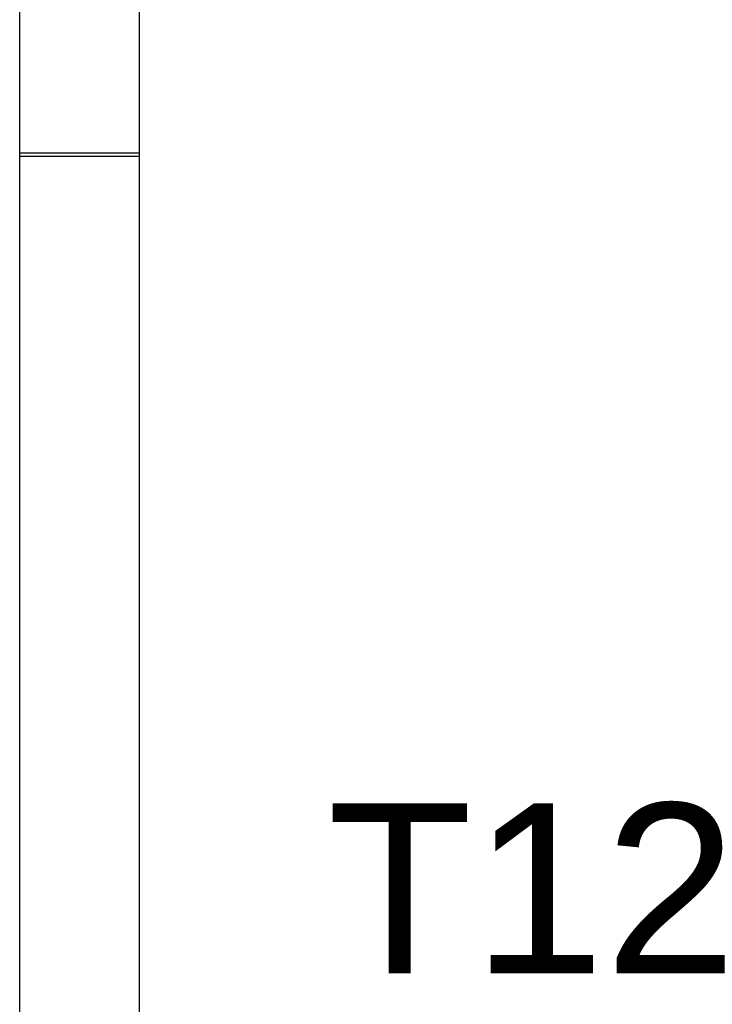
# Model space of a CAD drawing. Header units: feet. Extents: x 0 to 152508, y 0 to 59424.
# Tile 106 of 122: x 152351.88 to 152356.46, y 59410.19 to 59416.7. Entities that reach past the tile are written whole.
import ezdxf

# ---------------------------------------------------------------- set-up
doc = ezdxf.new("R2010")
doc.units = ezdxf.units.FT
doc.header["$LTSCALE"] = 0.05
doc.header["$MEASUREMENT"] = 0
doc.linetypes.add('CENTER', pattern=[2, 1.25, -0.25, 0.25, -0.25])
doc.layers.add('Bridge plan$0$VG_P_Cells', color=252, linetype='Continuous', lineweight=13)
doc.layers.add('L-DETL-CNTR', color=230, linetype='CENTER')
doc.styles.add('ARIAL', font='arial.ttf', dxfattribs={"width": 0.9})

# ---------------------------------------------------------------- blocks, each defined once
blk = doc.blocks.new('Bridge plan')
at = {"layer": 'Bridge plan$0$VG_P_Cells', "lineweight": -3}
for p, q in [((1828090.9419, 711604.9668), (1828090.942, 711623.1104)), ((1828091.7336, 711604.9668), (1828091.7337, 711623.1104)), ((1828091.7336, 711617.0836), (1828090.942, 711617.0836)), ((1828090.942, 711617.0628), (1828091.7336, 711617.0628))]:
    blk.add_line(p, q, dxfattribs=at)
blk = doc.blocks.new('Trellis Base')
blk.add_blockref('Bridge plan', (-1675739.0633, -652201.2631))

msp = doc.modelspace()

# ---------------------------------------------------------------- block references
msp.add_blockref('Trellis Base', (0, 0))

# ---------------------------------------------------------------- texts
at = {"layer": 'L-DETL-CNTR', "style": 'ARIAL'}
msp.add_text('T12', height=1.125, dxfattribs=at).set_placement((152353.9122, 59410.3974))

doc.saveas('drawing.dxf')
